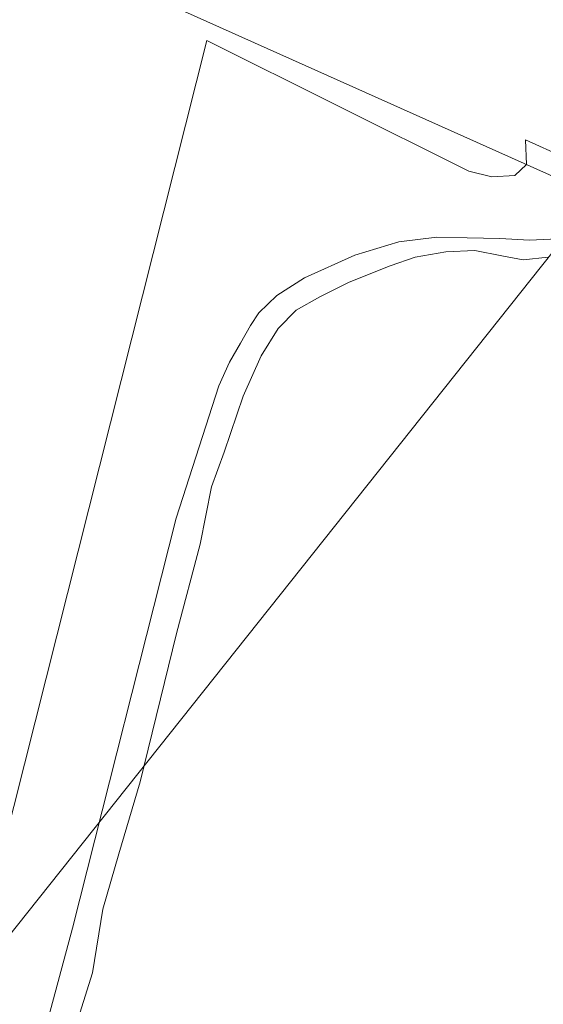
# Model space of a CAD drawing. Header units: metres. Extents: x 207466 to 209466, y 475780 to 477780.
# Tile 174 of 189: x 208888 to 208925, y 476914 to 476984. Entities that reach past the tile are written whole.
import ezdxf

# ---------------------------------------------------------------- set-up
doc = ezdxf.new("R2010")
doc.units = ezdxf.units.M
doc.layers.add('B-RO-OG-TERREIN_CULTUURSCHEIDING-GV', color=253, linetype='CONTINUOUS', lineweight=0)
doc.layers.add('B-WE-KG-GRENS_PERCEEL-GV', color=150, linetype='CONTINUOUS', lineweight=18)
doc.layers.add('B-RO-OG-WATER_MEER-GV', color=7, linetype='CONTINUOUS', lineweight=0, true_color=0x478c9a)
doc.layers.add('B-RO-OG-WATER_SLOOT-GV', color=7, linetype='CONTINUOUS', lineweight=0, true_color=0x478c9a)

msp = doc.modelspace()

# ---------------------------------------------------------------- linework, layer by layer
at = {"layer": 'B-RO-OG-TERREIN_CULTUURSCHEIDING-GV', "flags": 128}
for points in [[(208969.187, 477125.812), (208956.416, 477079.907), (208954.696, 477073.05), (208932.861, 476985.994), (208929.52, 476972.675), (208924.112, 476975.119), (208924.19, 476973.379), (208923.359, 476972.593), (208921.739, 476972.492), (208920.119, 476972.897), (208901.588, 476982.15), (208873.554, 476870.853), (208873.006, 476869.163), (208883.001, 476866.82), (208901.124, 476862.442)], [(208889.517, 476909.772), (208892.114, 476919.409), (208899.425, 476948.378), (208902.451, 476957.73), (208903.21, 476959.395), (208903.966, 476960.755), (208904.694, 476961.989), (208905.265, 476962.895), (208906.552, 476964.121), (208908.499, 476965.364), (208912.05, 476966.964), (208915.161, 476967.911), (208917.857, 476968.229), (208919.989, 476968.199), (208922.299, 476968.141), (208924.405, 476968.036), (208925.878, 476968.091), (208927.355, 476968.426), (208929.066, 476969.087), (208930.752, 476969.826), (208931.68, 476970.879), (208932.593, 476972.593), (208933.134, 476974.997)]]:
    msp.add_lwpolyline(points, dxfattribs=at)
at = {"layer": 'B-RO-OG-WATER_MEER-GV', "flags": 128}
msp.add_lwpolyline([(208925.721, 476966.826), (208923.945, 476966.639), (208922.449, 476966.919), (208920.532, 476967.293), (208918.475, 476967.2), (208916.324, 476966.825), (208914.548, 476966.218), (208911.649, 476965.049), (208909.592, 476964.02), (208907.909, 476963.085), (208906.647, 476961.776), (208905.432, 476959.859), (208904.17, 476957.007), (208902.814, 476953.033), (208901.926, 476950.602), (208901.132, 476946.535), (208899.449, 476940.224), (208896.878, 476929.752), (208895.382, 476924.656), (208894.26, 476920.729), (208893.513, 476916.241), (208891.736, 476910.537)], dxfattribs=at)
at = {"layer": 'B-RO-OG-WATER_SLOOT-GV', "flags": 128}
for points in [[(208935.315, 476985.994), (208933.134, 476974.997), (208932.593, 476972.593), (208931.68, 476970.879), (208930.752, 476969.826), (208929.066, 476969.087), (208927.355, 476968.426), (208925.878, 476968.091), (208924.405, 476968.036), (208922.299, 476968.141), (208919.989, 476968.199), (208917.857, 476968.229), (208915.161, 476967.911), (208912.05, 476966.964), (208908.499, 476965.364), (208906.552, 476964.121), (208905.265, 476962.895), (208904.694, 476961.989), (208903.966, 476960.755), (208903.21, 476959.395), (208902.451, 476957.73), (208899.425, 476948.378), (208892.114, 476919.409), (208889.517, 476909.772)], [(208891.736, 476910.537), (208893.513, 476916.241), (208894.26, 476920.729), (208895.382, 476924.656), (208896.878, 476929.752), (208899.449, 476940.224), (208901.132, 476946.535), (208901.926, 476950.602), (208902.814, 476953.033), (208904.17, 476957.007), (208905.432, 476959.859), (208906.647, 476961.776), (208907.909, 476963.085), (208909.592, 476964.02), (208911.649, 476965.049), (208914.548, 476966.218), (208916.324, 476966.825), (208918.475, 476967.2), (208920.532, 476967.293), (208922.449, 476966.919), (208923.945, 476966.639), (208925.721, 476966.826)]]:
    msp.add_lwpolyline(points, dxfattribs=at)
at = {"layer": 'B-WE-KG-GRENS_PERCEEL-GV'}
for points in [[(208658.91, 477092.921), (208747.608, 477052.944), (208833.413, 477014.026), (208929.176, 476971.146), (208972.822, 477145.713), (208858.824, 477172.972), (208680.391, 477215.117), (208651.228, 477096.39)], [(209035.327, 476924.455), (208987.219, 476945.615), (208929.176, 476971.146), (208847.964, 476868.997), (208841.662, 476842.669), (208834.079, 476810.691), (208730.038, 476835.42), (208720.743, 476798.225), (208710.328, 476755.07), (208670.577, 476764.416), (208651.333, 476768.656), (208634.579, 476690.374), (208615.692, 476604.817), (208961.728, 476525.813), (208982.718, 476647.427), (209002.943, 476766.173), (209010.692, 476806.938), (209012.526, 476815.889), (209013.329, 476815.554), (209016.761, 476830.242), (209038.76, 476922.945)]]:
    msp.add_lwpolyline(points, close=True, dxfattribs=at)
msp.add_lwpolyline([(208730.038, 476835.42), (208834.079, 476810.691), (208841.662, 476842.669), (208847.964, 476868.997), (208929.176, 476971.146), (208833.413, 477014.026), (208747.608, 477052.944)], dxfattribs=at)

doc.saveas('drawing.dxf')
